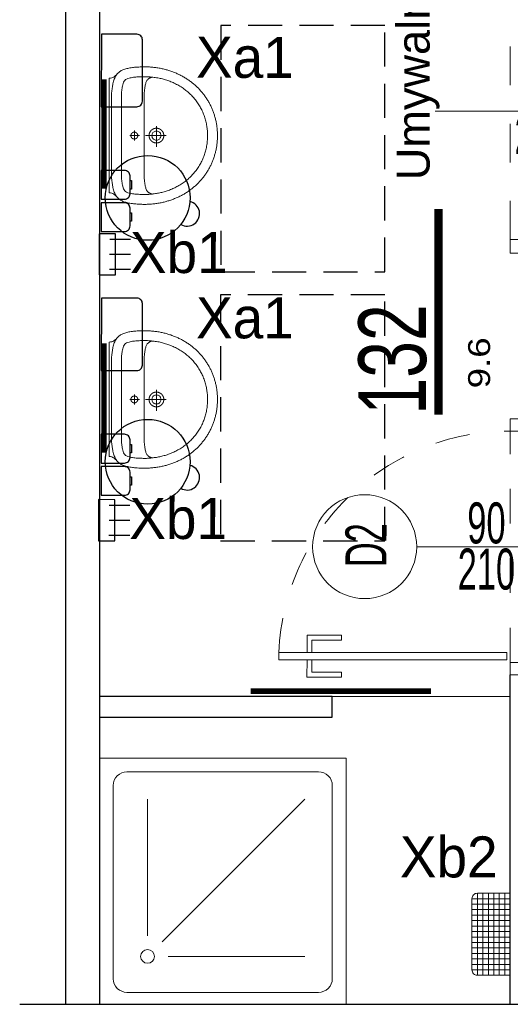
# Model space of a CAD drawing. Header units: millimetres. Extents: x 14495 to 271441, y -21035 to 2232.
# Tile 147 of 227: x 84878 to 85057, y 1287 to 1647. Entities that reach past the tile are written whole.
import ezdxf
from ezdxf.enums import TextEntityAlignment as Align

# ---------------------------------------------------------------- set-up
doc = ezdxf.new("R2010")
doc.units = ezdxf.units.MM
doc.linetypes.add('0921-X-AR-20-00-FA$0$DASHED2', pattern=[0.375, 0.25, -0.125])
doc.linetypes.add('DASHED', pattern=[28.222222, 14.111111, -14.111111])
for name, color, linetype in [('-- TECH  SYMBOLE', 1, 'Continuous'), ('-- TECH WYPOSAŻENIE', 2, 'Continuous'), ('A-POW-NR', 1, 'Continuous'), ('a_cienka', 8, 'Continuous'), ('A_PROJEKTOWANE', 3, 'Continuous'), ('A_SC_DZIAlOWE', 4, 'Continuous'), ('TECH Sprzęt', 1, 'Continuous'), ('TECH Wyp.drobne', 1, 'Continuous')]:
    doc.layers.add(name, color=color, linetype=linetype)
for name, color, linetype, lineweight in [('A-DOOR-IDEN', 1, 'Continuous', 18), ('A_ARMATURA', 2, 'Continuous', 5), ('A_Stolarka_drzwi', 1, 'Continuous', 9), ('A_TECHNOLOGIA CAŁA', 44, 'Continuous', 9), ('M_drzwi', 1, 'Continuous', 5)]:
    doc.layers.add(name, color=color, linetype=linetype, lineweight=lineweight)
doc.layers.add('A-POW', color=2, linetype='Continuous', plot=False)
doc.styles.add('arial-tab', font='arial.ttf')
doc.styles.add('ARIAL1_2', font='arial.ttf', dxfattribs={"width": 1.2})
doc.styles.add('arialce', font='ARIALN.TTF')
doc.styles.add('cent', font='swissel.ttf')
doc.styles.add('cg', font='GOTHIC.TTF')
doc.styles.add('ROMANS', font='romans', dxfattribs={"width": 0.6})
doc.styles.add('switz721ltexbt', font='swissel.ttf')

# ---------------------------------------------------------------- blocks, each defined once
blk = doc.blocks.new('POW')
at = {"const_width": 5}
blk.add_lwpolyline([(125.32, 0), (0, 0)], dxfattribs=at)
at = {"style": 'switz721ltexbt'}
blk.add_attdef('001', (-1.78, 12.35), '', height=41.18, dxfattribs=at)
blk = doc.blocks.new('UM')
blk.add_line((-1.45, -10.99), (-1.45, -10.99))
for points in [[(-26.6, -3.18), (-26.24, -2.73), (-25.93, -2.33), (-25.65, -1.94), (-25.43, -1.54), (-25.26, -1.1), (-25.15, -0.6), (-25.12, 0), (0, 0), (25.12, 0), (25.16, -0.59), (25.29, -1.09), (25.48, -1.53), (25.73, -1.93), (26.03, -2.32), (26.37, -2.73), (26.73, -3.17)], [(2.24, -11.07), (-2.12, -11.07)], [(0.07, -13.2), (0.06, -8.97)], [(25.71, -19.02), (25.67, -18.75), (25.61, -18.49), (25.54, -18.24), (25.46, -18), (25.37, -17.78), (25.26, -17.56), (25.14, -17.36), (25, -17.16), (24.84, -16.98), (24.65, -16.8), (24.45, -16.64), (24.22, -16.48), (23.96, -16.34), (23.67, -16.2), (23.36, -16.08), (23.01, -15.96), (22.63, -15.86), (22.22, -15.76), (21.77, -15.67), (21.28, -15.59), (20.75, -15.52), (20.18, -15.45), (19.57, -15.4), (18.92, -15.35), (18.21, -15.31), (17.46, -15.28), (16.67, -15.25), (15.81, -15.23), (14.91, -15.22), (13.95, -15.22), (0.07, -15.22), (-13.82, -15.22), (-14.77, -15.23), (-15.68, -15.24), (-16.53, -15.26), (-17.33, -15.28), (-18.08, -15.31), (-18.78, -15.35), (-19.43, -15.4), (-20.04, -15.46), (-20.61, -15.52), (-21.14, -15.59), (-21.63, -15.67), (-22.08, -15.76), (-22.49, -15.86), (-22.87, -15.97), (-23.21, -16.08), (-23.53, -16.21), (-23.81, -16.35), (-24.07, -16.49), (-24.3, -16.64), (-24.51, -16.81), (-24.69, -16.98), (-24.85, -17.17), (-24.99, -17.36), (-25.11, -17.57), (-25.22, -17.78), (-25.31, -18.01), (-25.39, -18.25), (-25.46, -18.5), (-25.52, -18.76), (-25.56, -19.03)], [(0.07, -24.9), (0.07, -15.85)], [(-4.14, -20.69), (5.07, -20.69)]]:
    blk.add_lwpolyline(points)
for points in [[(-30.11, -15.23), (-30.11, -15.71), (-30.1, -16.2), (-30.08, -16.68), (-30.06, -17.16), (-30.04, -17.64), (-30, -18.11), (-29.97, -18.58), (-29.92, -19.05), (-29.87, -19.52), (-29.82, -19.98), (-29.76, -20.44), (-29.69, -20.9), (-29.62, -21.35), (-29.54, -21.81), (-29.46, -22.25), (-29.38, -22.7), (-29.28, -23.14), (-29.18, -23.58), (-29.08, -24.02), (-28.97, -24.45), (-28.86, -24.88), (-28.74, -25.31), (-28.62, -25.73), (-28.49, -26.15), (-28.35, -26.57), (-28.22, -26.98), (-28.07, -27.39), (-27.92, -27.8), (-27.77, -28.21), (-27.61, -28.61), (-27.45, -29), (-27.28, -29.4), (-27.11, -29.79), (-26.93, -30.17), (-26.75, -30.56), (-26.56, -30.94), (-26.37, -31.31), (-26.18, -31.68), (-25.98, -32.05), (-25.77, -32.42), (-25.56, -32.78), (-25.35, -33.14), (-25.13, -33.49), (-24.91, -33.84), (-24.69, -34.19), (-24.46, -34.53), (-24.22, -34.87), (-23.99, -35.2), (-23.74, -35.54), (-23.5, -35.86), (-23.25, -36.19), (-22.99, -36.5), (-22.74, -36.82), (-22.47, -37.13), (-22.21, -37.44), (-21.94, -37.74), (-21.67, -38.04), (-21.39, -38.33), (-21.11, -38.62), (-20.83, -38.91), (-20.54, -39.19), (-20.25, -39.47), (-19.95, -39.74), (-19.65, -40.01), (-19.35, -40.28), (-19.05, -40.54), (-18.74, -40.8), (-18.43, -41.05), (-18.11, -41.29), (-17.8, -41.54), (-17.47, -41.78), (-17.15, -42.01), (-16.82, -42.24), (-16.49, -42.46), (-16.16, -42.68), (-15.82, -42.9), (-15.48, -43.11), (-15.14, -43.32), (-14.79, -43.52), (-14.45, -43.72), (-14.09, -43.91), (-13.74, -44.09), (-13.38, -44.28), (-13.02, -44.45), (-12.66, -44.63), (-12.3, -44.8), (-11.93, -44.96), (-11.56, -45.12), (-11.19, -45.27), (-10.82, -45.42), (-10.44, -45.56), (-10.06, -45.7), (-9.68, -45.83), (-9.29, -45.96), (-8.91, -46.08), (-8.52, -46.2), (-8.13, -46.31), (-7.74, -46.42), (-7.34, -46.52), (-6.95, -46.62), (-6.55, -46.71), (-6.15, -46.79), (-5.74, -46.87), (-5.34, -46.95), (-4.93, -47.02), (-4.52, -47.08), (-4.11, -47.14), (-3.7, -47.2), (-3.29, -47.24), (-2.87, -47.29), (-2.46, -47.32), (-2.04, -47.35), (-1.62, -47.38), (-1.2, -47.4), (-0.78, -47.41), (-0.35, -47.42), (0.07, -47.42), (0.07, -47.42), (0.5, -47.42), (0.92, -47.41), (1.35, -47.4), (1.77, -47.38), (2.19, -47.35), (2.61, -47.32), (3.02, -47.28), (3.44, -47.24), (3.85, -47.19), (4.26, -47.14), (4.67, -47.08), (5.08, -47.02), (5.49, -46.95), (5.89, -46.87), (6.29, -46.79), (6.69, -46.71), (7.09, -46.61), (7.49, -46.52), (7.88, -46.42), (8.28, -46.31), (8.67, -46.2), (9.06, -46.08), (9.44, -45.96), (9.82, -45.83), (10.21, -45.7), (10.59, -45.56), (10.96, -45.41), (11.34, -45.27), (11.71, -45.11), (12.08, -44.96), (12.44, -44.79), (12.81, -44.62), (13.17, -44.45), (13.53, -44.27), (13.89, -44.09), (14.24, -43.9), (14.59, -43.71), (14.94, -43.51), (15.28, -43.31), (15.63, -43.11), (15.97, -42.9), (16.3, -42.68), (16.64, -42.46), (16.97, -42.24), (17.3, -42.01), (17.62, -41.77), (17.94, -41.53), (18.26, -41.29), (18.57, -41.04), (18.88, -40.79), (19.19, -40.53), (19.5, -40.27), (19.8, -40.01), (20.1, -39.74), (20.39, -39.47), (20.68, -39.19), (20.97, -38.91), (21.25, -38.62), (21.53, -38.33), (21.81, -38.03), (22.08, -37.74), (22.35, -37.43), (22.62, -37.13), (22.88, -36.81), (23.14, -36.5), (23.39, -36.18), (23.64, -35.86), (23.89, -35.53), (24.13, -35.2), (24.37, -34.86), (24.6, -34.52), (24.83, -34.18), (25.06, -33.84), (25.28, -33.48), (25.5, -33.13), (25.71, -32.77), (25.92, -32.41), (26.12, -32.05), (26.32, -31.68), (26.52, -31.31), (26.71, -30.93), (26.89, -30.55), (27.07, -30.17), (27.25, -29.78), (27.42, -29.39), (27.59, -29), (27.75, -28.6), (27.91, -28.2), (28.06, -27.79), (28.21, -27.39), (28.36, -26.98), (28.5, -26.56), (28.63, -26.15), (28.76, -25.72), (28.88, -25.3), (29, -24.87), (29.11, -24.44), (29.22, -24.01), (29.33, -23.57), (29.42, -23.14), (29.52, -22.69), (29.6, -22.25), (29.69, -21.8), (29.76, -21.35), (29.83, -20.89), (29.9, -20.44), (29.96, -19.98), (30.01, -19.51), (30.06, -19.05), (30.11, -18.58), (30.14, -18.11), (30.18, -17.63), (30.2, -17.15), (30.22, -16.67), (30.24, -16.19), (30.25, -15.71), (30.25, -15.22), (30.25, -15.22), (30.24, -14.77), (30.22, -14.2), (30.2, -13.56), (30.16, -12.89), (30.13, -12.23), (30.09, -11.6), (30.04, -11.07), (30, -10.66), (29.93, -10.11), (29.85, -9.59), (29.76, -9.08), (29.67, -8.58), (29.57, -8.11), (29.47, -7.65), (29.35, -7.21), (29.22, -6.79), (29.08, -6.39), (28.93, -6), (28.76, -5.63), (28.58, -5.27), (28.38, -4.93), (28.16, -4.61), (27.93, -4.3), (27.68, -4.01), (27.41, -3.73), (27.12, -3.47), (26.8, -3.22), (26.46, -2.99), (26.1, -2.77), (25.72, -2.56), (25.31, -2.37), (24.87, -2.19), (24.4, -2.03), (23.91, -1.88), (23.38, -1.74), (22.83, -1.62), (22.83, -1.62), (22.38, -1.53), (21.92, -1.44), (21.44, -1.36), (20.95, -1.28), (20.44, -1.2), (19.92, -1.14), (19.38, -1.08), (18.83, -1.04), (18.27, -1), (17.7, -0.98), (17.13, -0.98), (0.07, -0.98), (-16.99, -0.98), (-17.57, -0.99), (-18.14, -1.01), (-18.7, -1.04), (-19.24, -1.09), (-19.78, -1.14), (-20.3, -1.21), (-20.81, -1.28), (-21.31, -1.36), (-21.79, -1.44), (-22.25, -1.53), (-22.69, -1.62), (-23.25, -1.75), (-23.77, -1.88), (-24.27, -2.03), (-24.73, -2.2), (-25.17, -2.38), (-25.58, -2.57), (-25.97, -2.77), (-26.33, -2.99), (-26.66, -3.23), (-26.98, -3.47), (-27.27, -3.74), (-27.54, -4.01), (-27.79, -4.31), (-28.03, -4.62), (-28.24, -4.94), (-28.44, -5.28), (-28.62, -5.63), (-28.79, -6.01), (-28.94, -6.4), (-29.08, -6.8), (-29.21, -7.22), (-29.33, -7.66), (-29.44, -8.12), (-29.54, -8.59), (-29.63, -9.08), (-29.71, -9.59), (-29.79, -10.12), (-29.86, -10.67), (-29.86, -10.67), (-29.9, -11.08), (-29.95, -11.61), (-29.99, -12.23), (-30.02, -12.9), (-30.06, -13.57), (-30.08, -14.21), (-30.1, -14.77)], [(-25.76, -16.8), (-25.72, -17.37), (-25.67, -17.94), (-25.62, -18.5), (-25.56, -19.06), (-25.49, -19.62), (-25.42, -20.18), (-25.34, -20.74), (-25.25, -21.3), (-25.15, -21.8), (-25.03, -22.3), (-24.92, -22.79), (-24.79, -23.27), (-24.66, -23.75), (-24.53, -24.22), (-24.39, -24.7), (-24.24, -25.17), (-24.08, -25.63), (-23.92, -26.1), (-23.75, -26.57), (-23.57, -27.04), (-23.38, -27.51), (-23.19, -27.99), (-22.94, -28.5), (-22.68, -29.01), (-22.42, -29.51), (-22.16, -30), (-21.88, -30.49), (-21.6, -30.98), (-21.31, -31.48), (-21.31, -31.48), (-21, -31.92), (-20.69, -32.36), (-20.38, -32.79), (-20.06, -33.21), (-19.74, -33.62), (-19.41, -34.03), (-19.07, -34.42), (-18.73, -34.82), (-18.37, -35.21), (-18.01, -35.6), (-17.64, -35.98), (-17.25, -36.37), (-16.85, -36.72), (-16.44, -37.07), (-16.03, -37.41), (-15.62, -37.74), (-15.2, -38.07), (-14.77, -38.39), (-14.34, -38.71), (-13.89, -39), (-13.44, -39.28), (-12.99, -39.54), (-12.55, -39.8), (-12.1, -40.05), (-11.65, -40.28), (-11.19, -40.51), (-10.73, -40.74), (-10.26, -40.95), (-9.79, -41.16), (-9.3, -41.37), (-8.81, -41.57), (-8.28, -41.74), (-7.77, -41.9), (-7.25, -42.05), (-6.73, -42.2), (-6.21, -42.34), (-5.68, -42.47), (-5.14, -42.6), (-4.63, -42.68), (-4.12, -42.76), (-3.62, -42.83), (-3.12, -42.89), (-2.62, -42.94), (-2.13, -42.99), (-1.63, -43.02), (-1.13, -43.05), (-0.63, -43.07), (-0.13, -43.08), (0.38, -43.09), (0.89, -43.09), (1.41, -43.08), (1.97, -43.03), (2.53, -42.98), (3.08, -42.92), (3.63, -42.85), (4.18, -42.77), (4.73, -42.69), (5.29, -42.6), (5.81, -42.47), (6.33, -42.34), (6.84, -42.2), (7.34, -42.06), (7.83, -41.91), (8.32, -41.75), (8.81, -41.58), (9.3, -41.4), (9.79, -41.21), (10.27, -41.01), (10.76, -40.81), (11.26, -40.59), (11.73, -40.34), (12.2, -40.08), (12.66, -39.82), (13.12, -39.56), (13.58, -39.28), (14.03, -39), (14.48, -38.71), (14.91, -38.39), (15.33, -38.07), (15.74, -37.75), (16.14, -37.42), (16.54, -37.09), (16.92, -36.75), (17.3, -36.41), (17.68, -36.05), (18.05, -35.69), (18.42, -35.32), (18.78, -34.94), (19.15, -34.55), (19.5, -34.12), (19.84, -33.69), (20.17, -33.26), (20.5, -32.82), (20.82, -32.38), (21.14, -31.93), (21.45, -31.47), (21.72, -31.02), (21.98, -30.56), (22.23, -30.11), (22.47, -29.66), (22.71, -29.21), (22.93, -28.75), (23.15, -28.29), (23.36, -27.83), (23.56, -27.37), (23.76, -26.89), (23.95, -26.42), (24.14, -25.93), (24.33, -25.43), (24.47, -24.96), (24.61, -24.49), (24.74, -24.01), (24.86, -23.54), (24.98, -23.07), (25.09, -22.59), (25.2, -22.11), (25.3, -21.64), (25.39, -21.16), (25.48, -20.68), (25.55, -20.2), (25.62, -19.72), (25.69, -19.24), (25.75, -18.76), (25.79, -18.27), (25.84, -17.79), (25.87, -17.3), (25.9, -16.82), (25.92, -16.33), (25.93, -15.84), (25.93, -15.35), (25.93, -14.85), (25.91, -14.36), (25.89, -13.84), (25.87, -13.32), (25.84, -12.79), (25.81, -12.27), (25.77, -11.75), (25.72, -11.23), (25.66, -10.72), (25.59, -10.2), (25.5, -9.69), (25.4, -9.17), (25.27, -8.67), (25.13, -8.16), (24.89, -7.57), (24.62, -7.11), (24.3, -6.76), (23.92, -6.48), (23.47, -6.27), (22.94, -6.09), (22.31, -5.92), (21.8, -5.81), (21.28, -5.71), (20.77, -5.61), (20.25, -5.53), (19.73, -5.46), (19.21, -5.4), (18.69, -5.35), (18.17, -5.32), (17.64, -5.3), (17.12, -5.29), (-17.15, -5.29), (-17.66, -5.31), (-18.17, -5.33), (-18.67, -5.37), (-19.18, -5.42), (-19.68, -5.48), (-20.18, -5.55), (-20.68, -5.63), (-21.18, -5.72), (-21.68, -5.82), (-22.18, -5.92), (-22.8, -6.09), (-23.33, -6.27), (-23.78, -6.49), (-24.16, -6.76), (-24.48, -7.12), (-24.76, -7.58), (-24.99, -8.17), (-25.13, -8.65), (-25.25, -9.14), (-25.35, -9.63), (-25.44, -10.13), (-25.51, -10.62), (-25.57, -11.12), (-25.62, -11.63), (-25.66, -12.13), (-25.7, -12.63), (-25.73, -13.14), (-25.75, -13.64), (-25.77, -14.14), (-25.78, -14.64), (-25.78, -14.64)], [(-1.45, -10.99), (-1.45, -10.97), (-1.45, -10.95), (-1.45, -10.93), (-1.45, -10.92), (-1.45, -10.9), (-1.45, -10.88), (-1.44, -10.86), (-1.44, -10.84), (-1.44, -10.82), (-1.44, -10.8), (-1.44, -10.78), (-1.43, -10.76), (-1.43, -10.74), (-1.43, -10.72), (-1.42, -10.7), (-1.42, -10.68), (-1.41, -10.66), (-1.41, -10.64), (-1.4, -10.62), (-1.4, -10.6), (-1.39, -10.58), (-1.39, -10.57), (-1.38, -10.55), (-1.38, -10.53), (-1.37, -10.51), (-1.36, -10.49), (-1.36, -10.47), (-1.35, -10.45), (-1.34, -10.43), (-1.34, -10.42), (-1.33, -10.4), (-1.32, -10.38), (-1.31, -10.36), (-1.3, -10.34), (-1.3, -10.33), (-1.29, -10.31), (-1.28, -10.29), (-1.27, -10.27), (-1.26, -10.26), (-1.25, -10.24), (-1.24, -10.22), (-1.23, -10.21), (-1.22, -10.19), (-1.21, -10.17), (-1.2, -10.16), (-1.19, -10.14), (-1.18, -10.12), (-1.16, -10.11), (-1.15, -10.09), (-1.14, -10.08), (-1.13, -10.06), (-1.12, -10.04), (-1.1, -10.03), (-1.09, -10.01), (-1.08, -10), (-1.06, -9.98), (-1.05, -9.97), (-1.04, -9.95), (-1.02, -9.94), (-1.01, -9.93), (-1, -9.91), (-0.98, -9.9), (-0.97, -9.89), (-0.95, -9.87), (-0.94, -9.86), (-0.92, -9.85), (-0.91, -9.83), (-0.89, -9.82), (-0.88, -9.81), (-0.86, -9.8), (-0.85, -9.78), (-0.83, -9.77), (-0.81, -9.76), (-0.8, -9.75), (-0.78, -9.74), (-0.77, -9.73), (-0.75, -9.72), (-0.73, -9.71), (-0.72, -9.7), (-0.7, -9.69), (-0.68, -9.68), (-0.66, -9.67), (-0.65, -9.66), (-0.63, -9.65), (-0.61, -9.64), (-0.59, -9.63), (-0.58, -9.62), (-0.56, -9.61), (-0.54, -9.61), (-0.52, -9.6), (-0.5, -9.59), (-0.48, -9.58), (-0.47, -9.58), (-0.45, -9.57), (-0.43, -9.56), (-0.41, -9.56), (-0.39, -9.55), (-0.37, -9.55), (-0.35, -9.54), (-0.33, -9.54), (-0.32, -9.53), (-0.3, -9.53), (-0.28, -9.52), (-0.26, -9.52), (-0.24, -9.51), (-0.22, -9.51), (-0.2, -9.51), (-0.18, -9.5), (-0.16, -9.5), (-0.14, -9.5), (-0.12, -9.49), (-0.1, -9.49), (-0.08, -9.49), (-0.06, -9.49), (-0.04, -9.49), (-0.02, -9.49), (0, -9.48), (0.02, -9.48), (0.04, -9.48), (0.06, -9.48), (0.08, -9.48), (0.1, -9.48), (0.12, -9.48), (0.14, -9.49), (0.15, -9.49), (0.17, -9.49), (0.19, -9.49), (0.21, -9.49), (0.23, -9.49), (0.25, -9.5), (0.27, -9.5), (0.29, -9.5), (0.31, -9.5), (0.33, -9.51), (0.35, -9.51), (0.37, -9.52), (0.39, -9.52), (0.41, -9.52), (0.43, -9.53), (0.45, -9.53), (0.47, -9.54), (0.48, -9.54), (0.5, -9.55), (0.52, -9.56), (0.54, -9.56), (0.56, -9.57), (0.58, -9.58), (0.6, -9.58), (0.62, -9.59), (0.63, -9.6), (0.65, -9.6), (0.67, -9.61), (0.69, -9.62), (0.71, -9.63), (0.72, -9.64), (0.74, -9.65), (0.76, -9.66), (0.78, -9.67), (0.79, -9.67), (0.81, -9.68), (0.83, -9.69), (0.84, -9.7), (0.86, -9.71), (0.88, -9.73), (0.89, -9.74), (0.91, -9.75), (0.93, -9.76), (0.94, -9.77), (0.96, -9.78), (0.98, -9.79), (0.99, -9.81), (1.01, -9.82), (1.02, -9.83), (1.04, -9.84), (1.05, -9.86), (1.07, -9.87), (1.08, -9.88), (1.1, -9.9), (1.11, -9.91), (1.12, -9.92), (1.14, -9.94), (1.15, -9.95), (1.16, -9.97), (1.18, -9.98), (1.19, -10), (1.2, -10.01), (1.22, -10.03), (1.23, -10.04), (1.24, -10.06), (1.25, -10.07), (1.27, -10.09), (1.28, -10.1), (1.29, -10.12), (1.3, -10.14), (1.31, -10.15), (1.32, -10.17), (1.33, -10.19), (1.34, -10.2), (1.35, -10.22), (1.36, -10.24), (1.37, -10.25), (1.38, -10.27), (1.39, -10.29), (1.4, -10.31), (1.41, -10.32), (1.42, -10.34), (1.43, -10.36), (1.44, -10.38), (1.44, -10.39), (1.45, -10.41), (1.46, -10.43), (1.47, -10.45), (1.47, -10.47), (1.48, -10.49), (1.49, -10.51), (1.49, -10.52), (1.5, -10.54), (1.5, -10.56), (1.51, -10.58), (1.52, -10.6), (1.52, -10.62), (1.52, -10.64), (1.53, -10.66), (1.53, -10.68), (1.54, -10.7), (1.54, -10.72), (1.54, -10.73), (1.55, -10.75), (1.55, -10.77), (1.55, -10.79), (1.56, -10.81), (1.56, -10.83), (1.56, -10.85), (1.56, -10.87), (1.56, -10.89), (1.56, -10.91), (1.57, -10.93), (1.57, -10.95), (1.57, -10.97), (1.57, -10.99), (1.57, -11.01), (1.57, -11.03), (1.57, -11.05), (1.57, -11.07), (1.56, -11.09), (1.56, -11.11), (1.56, -11.13), (1.56, -11.15), (1.56, -11.17), (1.55, -11.19), (1.55, -11.21), (1.55, -11.23), (1.55, -11.25), (1.54, -11.26), (1.54, -11.28), (1.53, -11.3), (1.53, -11.32), (1.53, -11.34), (1.52, -11.36), (1.52, -11.38), (1.51, -11.4), (1.51, -11.42), (1.5, -11.44), (1.49, -11.46), (1.49, -11.48), (1.48, -11.49), (1.47, -11.51), (1.47, -11.53), (1.46, -11.55), (1.45, -11.57), (1.45, -11.59), (1.44, -11.6), (1.43, -11.62), (1.42, -11.64), (1.41, -11.66), (1.4, -11.68), (1.39, -11.69), (1.39, -11.71), (1.38, -11.73), (1.37, -11.74), (1.36, -11.76), (1.35, -11.78), (1.34, -11.8), (1.32, -11.81), (1.31, -11.83), (1.3, -11.84), (1.29, -11.86), (1.28, -11.88), (1.27, -11.89), (1.26, -11.91), (1.24, -11.92), (1.23, -11.94), (1.22, -11.96), (1.21, -11.97), (1.19, -11.99), (1.18, -12), (1.17, -12.01), (1.15, -12.03), (1.14, -12.04), (1.13, -12.06), (1.11, -12.07), (1.1, -12.09), (1.08, -12.1), (1.07, -12.11), (1.05, -12.13), (1.04, -12.14), (1.02, -12.15), (1.01, -12.16), (0.99, -12.18), (0.98, -12.19), (0.96, -12.2), (0.95, -12.21), (0.93, -12.22), (0.91, -12.23), (0.9, -12.25), (0.88, -12.26), (0.87, -12.27), (0.85, -12.28), (0.83, -12.29), (0.81, -12.3), (0.8, -12.31), (0.78, -12.32), (0.76, -12.33), (0.75, -12.34), (0.73, -12.34), (0.71, -12.35), (0.69, -12.36), (0.67, -12.37), (0.66, -12.38), (0.64, -12.39), (0.62, -12.39), (0.6, -12.4), (0.58, -12.41), (0.56, -12.41), (0.55, -12.42), (0.53, -12.43), (0.51, -12.43), (0.49, -12.44), (0.47, -12.44), (0.45, -12.45), (0.43, -12.45), (0.41, -12.46), (0.39, -12.46), (0.37, -12.47), (0.35, -12.47), (0.34, -12.48), (0.32, -12.48), (0.3, -12.48), (0.28, -12.49), (0.26, -12.49), (0.24, -12.49), (0.22, -12.49), (0.2, -12.49), (0.18, -12.5), (0.16, -12.5), (0.14, -12.5), (0.12, -12.5), (0.1, -12.5), (0.08, -12.5), (0.06, -12.5), (0.04, -12.5), (0.02, -12.5), (0, -12.5), (-0.02, -12.5), (-0.04, -12.5), (-0.06, -12.5), (-0.08, -12.49), (-0.1, -12.49), (-0.12, -12.49), (-0.14, -12.49), (-0.16, -12.49), (-0.18, -12.48), (-0.2, -12.48), (-0.21, -12.48), (-0.23, -12.47), (-0.25, -12.47), (-0.27, -12.46), (-0.29, -12.46), (-0.31, -12.46), (-0.33, -12.45), (-0.35, -12.44), (-0.37, -12.44), (-0.39, -12.43), (-0.41, -12.43), (-0.42, -12.42), (-0.44, -12.42), (-0.46, -12.41), (-0.48, -12.4), (-0.5, -12.39), (-0.52, -12.39), (-0.54, -12.38), (-0.55, -12.37), (-0.57, -12.36), (-0.59, -12.35), (-0.61, -12.35), (-0.62, -12.34), (-0.64, -12.33), (-0.66, -12.32), (-0.68, -12.31), (-0.69, -12.3), (-0.71, -12.29), (-0.73, -12.28), (-0.75, -12.27), (-0.76, -12.26), (-0.78, -12.25), (-0.79, -12.24), (-0.81, -12.23), (-0.83, -12.21), (-0.84, -12.2), (-0.86, -12.19), (-0.87, -12.18), (-0.89, -12.17), (-0.9, -12.15), (-0.92, -12.14), (-0.94, -12.13), (-0.95, -12.11), (-0.96, -12.1), (-0.98, -12.09), (-0.99, -12.07), (-1.01, -12.06), (-1.02, -12.05), (-1.03, -12.03), (-1.05, -12.02), (-1.06, -12), (-1.07, -11.99), (-1.09, -11.97), (-1.1, -11.96), (-1.11, -11.94), (-1.13, -11.93), (-1.14, -11.91), (-1.15, -11.9), (-1.16, -11.88), (-1.17, -11.86), (-1.18, -11.85), (-1.2, -11.83), (-1.21, -11.82), (-1.22, -11.8), (-1.23, -11.78), (-1.24, -11.77), (-1.25, -11.75), (-1.26, -11.73), (-1.27, -11.71), (-1.28, -11.7), (-1.29, -11.68), (-1.29, -11.66), (-1.3, -11.64), (-1.31, -11.63), (-1.32, -11.61), (-1.33, -11.59), (-1.33, -11.57), (-1.34, -11.55), (-1.35, -11.53), (-1.36, -11.52), (-1.36, -11.5), (-1.37, -11.48), (-1.38, -11.46), (-1.38, -11.44), (-1.39, -11.42), (-1.39, -11.4), (-1.4, -11.38), (-1.4, -11.37), (-1.41, -11.35), (-1.41, -11.33), (-1.42, -11.31), (-1.42, -11.29), (-1.43, -11.27), (-1.43, -11.25), (-1.43, -11.23), (-1.43, -11.21), (-1.44, -11.19), (-1.44, -11.17), (-1.44, -11.15), (-1.44, -11.13), (-1.45, -11.11), (-1.45, -11.09), (-1.45, -11.07), (-1.45, -11.05), (-1.45, -11.03), (-1.45, -11.01), (-1.45, -10.99)], [(-3.16, -20.68), (-3.16, -20.65), (-3.16, -20.62), (-3.16, -20.59), (-3.16, -20.56), (-3.16, -20.53), (-3.16, -20.5), (-3.15, -20.47), (-3.15, -20.44), (-3.15, -20.41), (-3.15, -20.39), (-3.15, -20.36), (-3.14, -20.33), (-3.14, -20.3), (-3.14, -20.27), (-3.13, -20.24), (-3.13, -20.21), (-3.12, -20.18), (-3.12, -20.16), (-3.12, -20.13), (-3.11, -20.1), (-3.1, -20.07), (-3.1, -20.04), (-3.09, -20.01), (-3.09, -19.99), (-3.08, -19.96), (-3.07, -19.93), (-3.07, -19.9), (-3.06, -19.87), (-3.05, -19.85), (-3.05, -19.82), (-3.04, -19.79), (-3.03, -19.76), (-3.02, -19.73), (-3.01, -19.71), (-3, -19.68), (-3, -19.65), (-2.99, -19.62), (-2.98, -19.6), (-2.97, -19.57), (-2.96, -19.54), (-2.95, -19.51), (-2.94, -19.49), (-2.93, -19.46), (-2.92, -19.43), (-2.9, -19.41), (-2.89, -19.38), (-2.88, -19.35), (-2.87, -19.33), (-2.86, -19.3), (-2.84, -19.28), (-2.83, -19.25), (-2.82, -19.22), (-2.81, -19.2), (-2.79, -19.17), (-2.78, -19.15), (-2.77, -19.12), (-2.75, -19.1), (-2.74, -19.07), (-2.72, -19.05), (-2.71, -19.02), (-2.69, -19), (-2.68, -18.97), (-2.66, -18.95), (-2.65, -18.92), (-2.63, -18.9), (-2.62, -18.87), (-2.6, -18.85), (-2.58, -18.83), (-2.57, -18.8), (-2.55, -18.78), (-2.53, -18.75), (-2.52, -18.73), (-2.5, -18.71), (-2.48, -18.69), (-2.46, -18.66), (-2.44, -18.64), (-2.43, -18.62), (-2.41, -18.6), (-2.39, -18.57), (-2.37, -18.55), (-2.35, -18.53), (-2.33, -18.51), (-2.31, -18.49), (-2.29, -18.47), (-2.27, -18.44), (-2.25, -18.42), (-2.23, -18.4), (-2.21, -18.38), (-2.19, -18.36), (-2.17, -18.34), (-2.15, -18.32), (-2.13, -18.3), (-2.11, -18.28), (-2.09, -18.26), (-2.06, -18.24), (-2.04, -18.22), (-2.02, -18.21), (-2, -18.19), (-1.98, -18.17), (-1.95, -18.15), (-1.93, -18.13), (-1.91, -18.11), (-1.88, -18.1), (-1.86, -18.08), (-1.84, -18.06), (-1.82, -18.05), (-1.79, -18.03), (-1.77, -18.01), (-1.74, -18), (-1.72, -17.98), (-1.7, -17.96), (-1.67, -17.95), (-1.65, -17.93), (-1.62, -17.92), (-1.6, -17.9), (-1.57, -17.89), (-1.55, -17.87), (-1.52, -17.86), (-1.5, -17.84), (-1.47, -17.83), (-1.45, -17.82), (-1.42, -17.8), (-1.4, -17.79), (-1.37, -17.78), (-1.34, -17.76), (-1.32, -17.75), (-1.29, -17.74), (-1.27, -17.73), (-1.24, -17.72), (-1.21, -17.7), (-1.19, -17.69), (-1.16, -17.68), (-1.13, -17.67), (-1.11, -17.66), (-1.08, -17.65), (-1.05, -17.64), (-1.02, -17.63), (-1, -17.62), (-0.97, -17.61), (-0.94, -17.6), (-0.91, -17.59), (-0.89, -17.58), (-0.86, -17.57), (-0.83, -17.57), (-0.8, -17.56), (-0.78, -17.55), (-0.75, -17.54), (-0.72, -17.54), (-0.69, -17.53), (-0.66, -17.52), (-0.64, -17.52), (-0.61, -17.51), (-0.58, -17.5), (-0.55, -17.5), (-0.52, -17.49), (-0.49, -17.49), (-0.46, -17.48), (-0.44, -17.48), (-0.41, -17.47), (-0.38, -17.47), (-0.35, -17.47), (-0.32, -17.46), (-0.29, -17.46), (-0.26, -17.45), (-0.24, -17.45), (-0.21, -17.45), (-0.18, -17.45), (-0.15, -17.44), (-0.12, -17.44), (-0.09, -17.44), (-0.06, -17.44), (-0.03, -17.44), (0, -17.44), (0.02, -17.44), (0.05, -17.44), (0.08, -17.44), (0.11, -17.44), (0.14, -17.44), (0.17, -17.44), (0.2, -17.44), (0.23, -17.44), (0.26, -17.44), (0.29, -17.44), (0.31, -17.45), (0.34, -17.45), (0.37, -17.45), (0.4, -17.45), (0.43, -17.46), (0.46, -17.46), (0.49, -17.46), (0.52, -17.47), (0.54, -17.47), (0.57, -17.48), (0.6, -17.48), (0.63, -17.49), (0.66, -17.49), (0.69, -17.5), (0.72, -17.5), (0.74, -17.51), (0.77, -17.51), (0.8, -17.52), (0.83, -17.53), (0.86, -17.53), (0.88, -17.54), (0.91, -17.55), (0.94, -17.56), (0.97, -17.56), (1, -17.57), (1.02, -17.58), (1.05, -17.59), (1.08, -17.6), (1.11, -17.61), (1.13, -17.62), (1.16, -17.63), (1.19, -17.64), (1.22, -17.65), (1.24, -17.66), (1.27, -17.67), (1.3, -17.68), (1.32, -17.69), (1.35, -17.7), (1.38, -17.71), (1.4, -17.72), (1.43, -17.74), (1.45, -17.75), (1.48, -17.76), (1.51, -17.77), (1.53, -17.79), (1.56, -17.8), (1.58, -17.81), (1.61, -17.83), (1.64, -17.84), (1.66, -17.85), (1.69, -17.87), (1.71, -17.88), (1.74, -17.9), (1.76, -17.91), (1.78, -17.93), (1.81, -17.94), (1.83, -17.96), (1.86, -17.97), (1.88, -17.99), (1.91, -18.01), (1.93, -18.02), (1.95, -18.04), (1.98, -18.06), (2, -18.07), (2.02, -18.09), (2.05, -18.11), (2.07, -18.13), (2.09, -18.15), (2.11, -18.16), (2.14, -18.18), (2.16, -18.2), (2.18, -18.22), (2.2, -18.24), (2.22, -18.26), (2.25, -18.28), (2.27, -18.3), (2.29, -18.32), (2.31, -18.34), (2.33, -18.36), (2.35, -18.38), (2.37, -18.4), (2.39, -18.42), (2.41, -18.44), (2.43, -18.46), (2.45, -18.48), (2.47, -18.5), (2.49, -18.52), (2.51, -18.54), (2.53, -18.57), (2.55, -18.59), (2.57, -18.61), (2.58, -18.63), (2.6, -18.66), (2.62, -18.68), (2.64, -18.7), (2.65, -18.72), (2.67, -18.75), (2.69, -18.77), (2.71, -18.79), (2.72, -18.82), (2.74, -18.84), (2.76, -18.87), (2.77, -18.89), (2.79, -18.91), (2.8, -18.94), (2.82, -18.96), (2.83, -18.99), (2.85, -19.01), (2.86, -19.04), (2.88, -19.06), (2.89, -19.09), (2.91, -19.11), (2.92, -19.14), (2.93, -19.16), (2.95, -19.19), (2.96, -19.22), (2.97, -19.24), (2.99, -19.27), (3, -19.29), (3.01, -19.32), (3.02, -19.35), (3.03, -19.37), (3.05, -19.4), (3.06, -19.43), (3.07, -19.45), (3.08, -19.48), (3.09, -19.51), (3.1, -19.53), (3.11, -19.56), (3.12, -19.59), (3.13, -19.62), (3.14, -19.64), (3.15, -19.67), (3.16, -19.7), (3.16, -19.73), (3.17, -19.75), (3.18, -19.78), (3.19, -19.81), (3.2, -19.84), (3.2, -19.86), (3.21, -19.89), (3.22, -19.92), (3.22, -19.95), (3.23, -19.98), (3.24, -20.01), (3.24, -20.03), (3.25, -20.06), (3.25, -20.09), (3.26, -20.12), (3.26, -20.15), (3.27, -20.18), (3.27, -20.2), (3.28, -20.23), (3.28, -20.26), (3.28, -20.29), (3.29, -20.32), (3.29, -20.35), (3.29, -20.38), (3.3, -20.41), (3.3, -20.43), (3.3, -20.46), (3.3, -20.49), (3.3, -20.52), (3.3, -20.55), (3.3, -20.58), (3.31, -20.61), (3.31, -20.64), (3.31, -20.67), (3.31, -20.7), (3.31, -20.72), (3.3, -20.75), (3.3, -20.78), (3.3, -20.81), (3.3, -20.84), (3.3, -20.87), (3.3, -20.9), (3.3, -20.93), (3.29, -20.96), (3.29, -20.98), (3.29, -21.01), (3.28, -21.04), (3.28, -21.07), (3.28, -21.1), (3.27, -21.13), (3.27, -21.16), (3.26, -21.19), (3.26, -21.21), (3.26, -21.24), (3.25, -21.27), (3.24, -21.3), (3.24, -21.33), (3.23, -21.36), (3.23, -21.38), (3.22, -21.41), (3.21, -21.44), (3.21, -21.47), (3.2, -21.5), (3.19, -21.52), (3.18, -21.55), (3.18, -21.58), (3.17, -21.61), (3.16, -21.64), (3.15, -21.66), (3.14, -21.69), (3.13, -21.72), (3.12, -21.75), (3.11, -21.77), (3.1, -21.8), (3.09, -21.83), (3.08, -21.85), (3.07, -21.88), (3.06, -21.91), (3.05, -21.93), (3.04, -21.96), (3.03, -21.99), (3.01, -22.01), (3, -22.04), (2.99, -22.07), (2.98, -22.09), (2.96, -22.12), (2.95, -22.14), (2.94, -22.17), (2.92, -22.2), (2.91, -22.22), (2.9, -22.25), (2.88, -22.27), (2.87, -22.3), (2.85, -22.32), (2.84, -22.35), (2.82, -22.37), (2.81, -22.4), (2.79, -22.42), (2.78, -22.44), (2.76, -22.47), (2.74, -22.49), (2.73, -22.52), (2.71, -22.54), (2.69, -22.56), (2.68, -22.59), (2.66, -22.61), (2.64, -22.63), (2.63, -22.66), (2.61, -22.68), (2.59, -22.7), (2.57, -22.72), (2.55, -22.75), (2.53, -22.77), (2.51, -22.79), (2.5, -22.81), (2.48, -22.83), (2.46, -22.85), (2.44, -22.88), (2.42, -22.9), (2.4, -22.92), (2.38, -22.94), (2.36, -22.96), (2.34, -22.98), (2.32, -23), (2.29, -23.02), (2.27, -23.04), (2.25, -23.06), (2.23, -23.08), (2.21, -23.1), (2.19, -23.12), (2.17, -23.14), (2.14, -23.15), (2.12, -23.17), (2.1, -23.19), (2.08, -23.21), (2.05, -23.23), (2.03, -23.24), (2.01, -23.26), (1.98, -23.28), (1.96, -23.3), (1.94, -23.31), (1.91, -23.33), (1.89, -23.35), (1.87, -23.36), (1.84, -23.38), (1.82, -23.39), (1.79, -23.41), (1.77, -23.42), (1.74, -23.44), (1.72, -23.45), (1.69, -23.47), (1.67, -23.48), (1.64, -23.5), (1.62, -23.51), (1.59, -23.52), (1.57, -23.54), (1.54, -23.55), (1.51, -23.56), (1.49, -23.58), (1.46, -23.59), (1.44, -23.6), (1.41, -23.61), (1.38, -23.63), (1.36, -23.64), (1.33, -23.65), (1.3, -23.66), (1.28, -23.67), (1.25, -23.68), (1.22, -23.69), (1.2, -23.7), (1.17, -23.71), (1.14, -23.72), (1.11, -23.73), (1.09, -23.74), (1.06, -23.75), (1.03, -23.76), (1, -23.77), (0.98, -23.78), (0.95, -23.78), (0.92, -23.79), (0.89, -23.8), (0.86, -23.81), (0.84, -23.81), (0.81, -23.82), (0.78, -23.83), (0.75, -23.83), (0.72, -23.84), (0.7, -23.84), (0.67, -23.85), (0.64, -23.85), (0.61, -23.86), (0.58, -23.86), (0.55, -23.87), (0.52, -23.87), (0.5, -23.88), (0.47, -23.88), (0.44, -23.88), (0.41, -23.89), (0.38, -23.89), (0.35, -23.89), (0.32, -23.89), (0.29, -23.9), (0.27, -23.9), (0.24, -23.9), (0.21, -23.9), (0.18, -23.9), (0.15, -23.9), (0.12, -23.9), (0.09, -23.9), (0.06, -23.9), (0.03, -23.9), (0, -23.9), (-0.02, -23.9), (-0.05, -23.9), (-0.08, -23.9), (-0.11, -23.9), (-0.14, -23.9), (-0.17, -23.9), (-0.2, -23.89), (-0.23, -23.89), (-0.26, -23.89), (-0.28, -23.88), (-0.31, -23.88), (-0.34, -23.88), (-0.37, -23.87), (-0.4, -23.87), (-0.43, -23.87), (-0.46, -23.86), (-0.48, -23.86), (-0.51, -23.85), (-0.54, -23.85), (-0.57, -23.84), (-0.6, -23.83), (-0.63, -23.83), (-0.65, -23.82), (-0.68, -23.81), (-0.71, -23.81), (-0.74, -23.8), (-0.77, -23.79), (-0.79, -23.79), (-0.82, -23.78), (-0.85, -23.77), (-0.88, -23.76), (-0.91, -23.75), (-0.93, -23.74), (-0.96, -23.73), (-0.99, -23.73), (-1.02, -23.72), (-1.04, -23.71), (-1.07, -23.7), (-1.1, -23.69), (-1.12, -23.67), (-1.15, -23.66), (-1.18, -23.65), (-1.2, -23.64), (-1.23, -23.63), (-1.26, -23.62), (-1.28, -23.61), (-1.31, -23.59), (-1.34, -23.58), (-1.36, -23.57), (-1.39, -23.56), (-1.41, -23.54), (-1.44, -23.53), (-1.46, -23.52), (-1.49, -23.5), (-1.51, -23.49), (-1.54, -23.47), (-1.57, -23.46), (-1.59, -23.44), (-1.61, -23.43), (-1.64, -23.41), (-1.66, -23.4), (-1.69, -23.38), (-1.71, -23.37), (-1.74, -23.35), (-1.76, -23.33), (-1.78, -23.32), (-1.81, -23.3), (-1.83, -23.28), (-1.85, -23.27), (-1.88, -23.25), (-1.9, -23.23), (-1.92, -23.21), (-1.95, -23.2), (-1.97, -23.18), (-1.99, -23.16), (-2.01, -23.14), (-2.04, -23.12), (-2.06, -23.1), (-2.08, -23.08), (-2.1, -23.07), (-2.12, -23.05), (-2.14, -23.03), (-2.16, -23.01), (-2.18, -22.99), (-2.21, -22.97), (-2.23, -22.95), (-2.25, -22.92), (-2.27, -22.9), (-2.29, -22.88), (-2.31, -22.86), (-2.33, -22.84), (-2.34, -22.82), (-2.36, -22.8), (-2.38, -22.77), (-2.4, -22.75), (-2.42, -22.73), (-2.44, -22.71), (-2.46, -22.69), (-2.47, -22.66), (-2.49, -22.64), (-2.51, -22.62), (-2.53, -22.59), (-2.54, -22.57), (-2.56, -22.55), (-2.58, -22.52), (-2.59, -22.5), (-2.61, -22.48), (-2.63, -22.45), (-2.64, -22.43), (-2.66, -22.4), (-2.67, -22.38), (-2.69, -22.35), (-2.7, -22.33), (-2.72, -22.3), (-2.73, -22.28), (-2.75, -22.25), (-2.76, -22.23), (-2.77, -22.2), (-2.79, -22.18), (-2.8, -22.15), (-2.81, -22.13), (-2.83, -22.1), (-2.84, -22.07), (-2.85, -22.05), (-2.87, -22.02), (-2.88, -22), (-2.89, -21.97), (-2.9, -21.94), (-2.91, -21.92), (-2.92, -21.89), (-2.93, -21.86), (-2.94, -21.84), (-2.95, -21.81), (-2.96, -21.78), (-2.97, -21.75), (-2.98, -21.73), (-2.99, -21.7), (-3, -21.67), (-3.01, -21.64), (-3.02, -21.62), (-3.03, -21.59), (-3.04, -21.56), (-3.04, -21.53), (-3.05, -21.51), (-3.06, -21.48), (-3.07, -21.45), (-3.07, -21.42), (-3.08, -21.39), (-3.09, -21.36), (-3.09, -21.34), (-3.1, -21.31), (-3.1, -21.28), (-3.11, -21.25), (-3.11, -21.22), (-3.12, -21.19), (-3.12, -21.17), (-3.13, -21.14), (-3.13, -21.11), (-3.13, -21.08), (-3.14, -21.05), (-3.14, -21.02), (-3.14, -20.99), (-3.15, -20.96), (-3.15, -20.94), (-3.15, -20.91), (-3.15, -20.88), (-3.16, -20.85), (-3.16, -20.82), (-3.16, -20.79), (-3.16, -20.76), (-3.16, -20.73), (-3.16, -20.7), (-3.16, -20.68)], [(-1.91, -20.67), (-1.88, -21.07), (-1.79, -21.42), (-1.64, -21.73), (-1.46, -21.99), (-1.23, -22.21), (-0.97, -22.39), (-0.69, -22.52), (-0.39, -22.6), (-0.08, -22.65), (0.23, -22.65), (0.54, -22.6), (0.84, -22.52), (1.12, -22.38), (1.38, -22.21), (1.6, -21.99), (1.79, -21.73), (1.93, -21.42), (2.02, -21.07), (2.06, -20.67), (2.02, -20.27), (1.93, -19.92), (1.79, -19.62), (1.6, -19.35), (1.38, -19.13), (1.12, -18.96), (0.84, -18.82), (0.54, -18.74), (0.23, -18.69), (-0.08, -18.69), (-0.39, -18.74), (-0.69, -18.83), (-0.97, -18.96), (-1.23, -19.13), (-1.46, -19.35), (-1.64, -19.62), (-1.79, -19.92), (-1.88, -20.28), (-1.91, -20.67)]]:
    blk.add_lwpolyline(points, close=True)
blk = doc.blocks.new('DRZWI Z OSCIEZNICA NIEOKALAJACA 90')
at = {"linetype": 'DASHED'}
for p, q in [((-12, 5), (-12, 99)), ((0, 5), (0, 99))]:
    blk.add_line(p, q, dxfattribs=at)
at = {"ltscale": 0.05}
blk.add_line((-39.5, 52), (25.59, 52), dxfattribs=at)
for points in [[(-12, 99), (-12, 104), (0, 104), (0, 99)], [(93.91, 9.01), (1.43, 9.01), (1.43, 6.01), (93.91, 6.01)], [(-12, 0), (-12, 5), (0, 5), (0, 0)]]:
    blk.add_lwpolyline(points, close=True)
for points in [[(82.48, 9.01), (82.48, 16.01), (68.48, 16.01), (68.48, 14.01), (80.48, 14.01), (80.48, 9.01)], [(82.48, 6.01), (82.48, -0.99), (68.48, -0.99), (68.48, 1.01), (80.48, 1.01), (80.48, 6.01)]]:
    blk.add_lwpolyline(points)
at = {"linetype": 'DASHED'}
blk.add_arc((0, 5), 94, 2.4475, 90, dxfattribs=at)
blk = doc.blocks.new('NATRYSK')
at = {"color": 2, "lineweight": 5}
for p, q in [((-75, 75), (-22.8, 22.8)), ((-17.5, 75), (-17.5, 25)), ((-75, 17.5), (-25, 17.5))]:
    blk.add_line(p, q, dxfattribs=at)
blk.add_lwpolyline([(-90, 90), (0, 90), (0, 0), (-90, 0)], close=True, dxfattribs=at)
blk.add_lwpolyline([(-85, 80, -0.414214), (-80, 85), (-9.37, 85, -0.414214), (-4.37, 80), (-4.37, 10, -0.414214), (-9.37, 5), (-80, 5, -0.414214), (-85, 10)], format="xyb", close=True, dxfattribs=at)
blk.add_circle((-17.5, 17.5), 2.5, dxfattribs=at)
blk = doc.blocks.new('SSCVCFDSS')
blk.add_line((0, 50.02), (0, 0))
blk.add_circle((0, -19), 19)
at = {"style": 'ROMANS', "text_generation_flag": 4, "width": 0.6}
blk.add_attdef('FD1-8', text='', height=13, rotation=270, dxfattribs=at).set_placement((6.15, 55.19), align=Align.RIGHT)
for tag, p in [('200', (8.16, 25.47)), ('90', (-8.71, 25.47))]:
    blk.add_attdef(tag, text='', height=13, rotation=270, dxfattribs=at).set_placement(p, align=Align.MIDDLE)
blk.add_attdef('AL6C', text='', height=13, dxfattribs=at).set_placement((-0.56, -18.64), align=Align.MIDDLE)
blk = doc.blocks.new('wieszak krótki')
at = {"color": 2, "linetype": 'Continuous'}
for p, q in [((-1.58, 19.5), (-9.16, 19.5)), ((-1.58, 14), (-9.16, 14)), ((-1.58, 8.5), (-9.16, 8.5))]:
    blk.add_line(p, q, dxfattribs=at)
blk.add_lwpolyline([(-3.68, 6.5), (-3.68, 21.5), (2.21, 21.5), (2.21, 6.5)], close=True, dxfattribs=at)
blk = doc.blocks.new('koszyk pod prysznic')
at = {"layer": 'A-DOOR-IDEN', "color": 1}
for p, q in [((0, 15), (0, -15)), ((2, 15), (2, -15)), ((4, 15), (4, -15)), ((6, 15), (6, -15)), ((8, 15), (8, -15)), ((10, 15), (10, -15)), ((12, 15), (12, -15)), ((14, 13), (0, 13)), ((14, 11), (0, 11)), ((14, 9), (0, 9)), ((14, 9), (0, 9)), ((14, 7), (0, 7)), ((14, 5), (0, 5)), ((14, 3), (0, 3)), ((14, 1), (0, 1)), ((14, 1), (0, 1)), ((14, -1), (0, -1)), ((14, -1), (0, -1)), ((14, -3), (0, -3)), ((14, -5), (0, -5)), ((14, -7), (0, -7)), ((14, -9), (0, -9)), ((14, -9), (0, -9)), ((14, -11), (0, -11)), ((14, -13), (0, -13))]:
    blk.add_line(p, q, dxfattribs=at)
blk.add_lwpolyline([(0, -15), (12, -15, 0.414214), (14, -13), (14, 13, 0.414214), (12, 15), (0, 15)], format="xyb", close=True, dxfattribs=at)

msp = doc.modelspace()

# ---------------------------------------------------------------- linework, layer by layer
at = {"layer": 'a_cienka', "color": 252, "linetype": 'Continuous', "lineweight": 0, "const_width": 2}
msp.add_lwpolyline([(84962.28, 1401.74), (85028.15, 1401.74)], dxfattribs=at)
at = {"layer": 'A_PROJEKTOWANE'}
msp.add_line((84877.98, 1287.24), (85205.87, 1287.24), dxfattribs=at)
at = {"layer": 'A_SC_DZIAlOWE'}
for p, q in [((84894.65, 1742.74), (84894.65, 1287.24)), ((84907.15, 1742.74), (84907.15, 1287.24)), ((85057.13, 1287.24), (85057.13, 1407.74))]:
    msp.add_line(p, q, dxfattribs=at)
at = {"layer": 'A_SC_DZIAlOWE', "color": 1, "linetype": 'Continuous', "lineweight": 0}
msp.add_line((84992.03, 1399.74), (85057.13, 1399.74), dxfattribs=at)
at = {"layer": 'A_SC_DZIAlOWE'}
msp.add_lwpolyline([(84907.15, 1392.24), (84992.03, 1392.24), (84992.03, 1399.74), (84907.15, 1399.74)], dxfattribs=at)
at = {"layer": 'TECH Sprzęt', "color": 8, "linetype": '0921-X-AR-20-00-FA$0$DASHED2', "lineweight": -3, "ltscale": 50, "elevation": 0}
for points in [[(85011.38, 1645.08), (84951.38, 1645.08), (84951.38, 1555.08), (85011.38, 1555.08)], [(85011.35, 1546.67), (84951.35, 1546.67), (84951.35, 1456.67), (85011.35, 1456.67)]]:
    msp.add_lwpolyline(points, close=True, dxfattribs=at)
at = {"layer": 'TECH Wyp.drobne', "color": 1}
for points in [[(84922.78, 1617.41), (84922.79, 1639.91, 0.414214), (84920.79, 1641.91), (84907.79, 1641.92), (84907.78, 1615.42), (84920.78, 1615.41, 0.414214)], [(84918.27, 1583.62), (84918.27, 1590.12, 0.414214), (84916.27, 1592.12), (84907.77, 1592.13), (84907.77, 1581.63), (84916.27, 1581.62, 0.414214)], [(84918.27, 1571.82), (84918.27, 1578.32, 0.414214), (84916.27, 1580.32), (84907.77, 1580.32), (84907.77, 1569.82), (84916.27, 1569.82, 0.414214)], [(84922.78, 1520.94), (84922.79, 1543.44, 0.414214), (84920.79, 1545.44), (84907.79, 1545.45), (84907.78, 1518.95), (84920.78, 1518.94, 0.414214)], [(84918.27, 1487.15), (84918.27, 1493.65, 0.414214), (84916.27, 1495.65), (84907.77, 1495.65), (84907.77, 1485.15), (84916.27, 1485.15, 0.414214)], [(84918.27, 1475.34), (84918.27, 1481.84, 0.414214), (84916.27, 1483.85), (84907.77, 1483.85), (84907.77, 1473.35), (84916.27, 1473.35, 0.414214)]]:
    msp.add_lwpolyline(points, format="xyb", close=True, dxfattribs=at)
at = {"layer": 'TECH Wyp.drobne', "color": 1, "const_width": 2}
for points in [[(84908.77, 1585.42), (84908.79, 1625.42)], [(84908.77, 1488.95), (84908.79, 1528.95)]]:
    msp.add_lwpolyline(points, dxfattribs=at)
at = {"layer": 'TECH Wyp.drobne', "color": 1}
for points in [[(84918.27, 1585.32), (84918.27, 1588.42), (84918.82, 1588.42), (84918.82, 1585.32)], [(84918.27, 1573.52), (84918.27, 1576.62), (84918.82, 1576.62), (84918.82, 1573.52)], [(84918.27, 1488.85), (84918.27, 1491.95), (84918.82, 1491.95), (84918.82, 1488.85)], [(84918.27, 1477.04), (84918.27, 1480.15), (84918.82, 1480.14), (84918.82, 1477.04)]]:
    msp.add_lwpolyline(points, close=True, dxfattribs=at)
for centre in [(84924.71, 1582.08), (84924.71, 1485.61)]:
    msp.add_circle(centre, 15.5, dxfattribs=at)
for centre in [(84939.1, 1576.31), (84939.1, 1479.84)]:
    msp.add_arc(centre, 4.56, 239.6751, 76.5816, dxfattribs=at)

# ---------------------------------------------------------------- block references
at = {"layer": '-- TECH WYPOSAŻENIE', "xscale": -1, "rotation": 359.9655409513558}
for p in [(84909.24, 1547.48), (84909, 1450.25)]:
    msp.add_blockref('wieszak krótki', p, dxfattribs=at)
at = {"layer": 'A-DOOR-IDEN', "color": 1, "xscale": -1}
msp.add_blockref('koszyk pod prysznic', (85057.13, 1312.85), dxfattribs=at)
at = {"layer": 'A-POW-NR'}
ref = msp.add_blockref('POW', (85030.9, 1502.87), dxfattribs=dict(at, xscale=0.6, yscale=0.6, zscale=0.6, rotation=90))
ref.add_attrib('88,88', '9.6', dxfattribs={"layer": 'A-POW', "height": 8, "rotation": 90, "style": 'ARIAL1_2', "width": 1.2}).set_placement((85049.75, 1531.09), align=Align.RIGHT)
ref.add_attrib('POKOJ', 'Umywalnia', (85027.69, 1588.55), dxfattribs={"layer": 'A-POW', "height": 12, "rotation": 90, "style": 'arialce', "width": 1.2})
ref.add_attrib('001', '132', (85026.38, 1502.87), dxfattribs={"layer": '0', "height": 24.71, "rotation": 90, "style": 'switz721ltexbt', "width": 0.7})
at = {"layer": 'A_ARMATURA', "ltscale": 0.05, "xscale": -0.833, "yscale": 0.833, "zscale": 0.833, "rotation": 90.0000000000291}
for p in [(84910.69, 1604.92), (84910.69, 1508.45)]:
    msp.add_blockref('UM', p, dxfattribs=at)
at = {"layer": 'A_Stolarka_drzwi', "rotation": 359.9999999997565}
msp.add_blockref('DRZWI Z OSCIEZNICA NIEOKALAJACA 90', (85069.15, 1561.84), dxfattribs=at)
at = {"layer": 'A_Stolarka_drzwi', "xscale": -0.9000000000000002, "yscale": 0.9000000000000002, "zscale": 0.9000000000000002, "rotation": 359.9899383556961}
msp.add_blockref('DRZWI Z OSCIEZNICA NIEOKALAJACA 90', (85057.13, 1407.74), dxfattribs=at)
at = {"layer": 'A_TECHNOLOGIA CAŁA', "linetype": 'Continuous', "lineweight": 9, "rotation": 269.9999151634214}
msp.add_blockref('NATRYSK', (84907.15, 1287.24), dxfattribs=at)
at = {"layer": 'M_drzwi'}
ref = msp.add_blockref('SSCVCFDSS', (85093.99, 1613.84), dxfattribs=dict(at, rotation=90.00000000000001))
ref.add_attrib('90', '210', dxfattribs={"layer": '0', "height": 14, "rotation": 180, "style": 'arial-tab', "text_generation_flag": 6, "width": 0.6}).set_placement((85068.52, 1605.14), align=Align.MIDDLE)
ref.add_attrib('200', '90', dxfattribs={"layer": '0', "height": 14, "rotation": 180, "style": 'arial-tab', "text_generation_flag": 6, "width": 0.6}).set_placement((85068.52, 1622), align=Align.MIDDLE)
ref.add_attrib('AL6C', 'D1', dxfattribs={"layer": '0', "height": 15, "style": 'arial-tab', "width": 0.6}).set_placement((85112.63, 1613.29), align=Align.MIDDLE)
ref = msp.add_blockref('SSCVCFDSS', (85022.96, 1454.55), dxfattribs=dict(at, rotation=269.9787989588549))
ref.add_attrib('90', '90', dxfattribs={"layer": '0', "height": 15, "rotation": 359.9788, "style": 'cent', "width": 0.6}).set_placement((85048.43, 1463.25), align=Align.MIDDLE)
ref.add_attrib('200', '210', dxfattribs={"layer": '0', "height": 15, "rotation": 359.9788, "style": 'cent', "width": 0.6}).set_placement((85048.43, 1446.39), align=Align.MIDDLE)
ref.add_attrib('AL6C', 'D2', dxfattribs={"layer": '0', "height": 15, "rotation": 269.9788, "style": 'arial-tab', "text_generation_flag": 6, "width": 0.6}).set_placement((85004.32, 1455.11), align=Align.MIDDLE)

# ---------------------------------------------------------------- texts
at = {"layer": '-- TECH  SYMBOLE', "color": 1, "style": 'cg'}
for s, p in [('Xa1', (84942.36, 1626)), ('Xb1', (84918.24, 1554.64)), ('Xa1', (84942.36, 1530.76)), ('Xb1', (84918, 1457.4)), ('Xb2', (85016.82, 1333.66))]:
    msp.add_text(s, height=15, rotation=359.9425, dxfattribs=at).set_placement(p)

doc.saveas('drawing.dxf')
